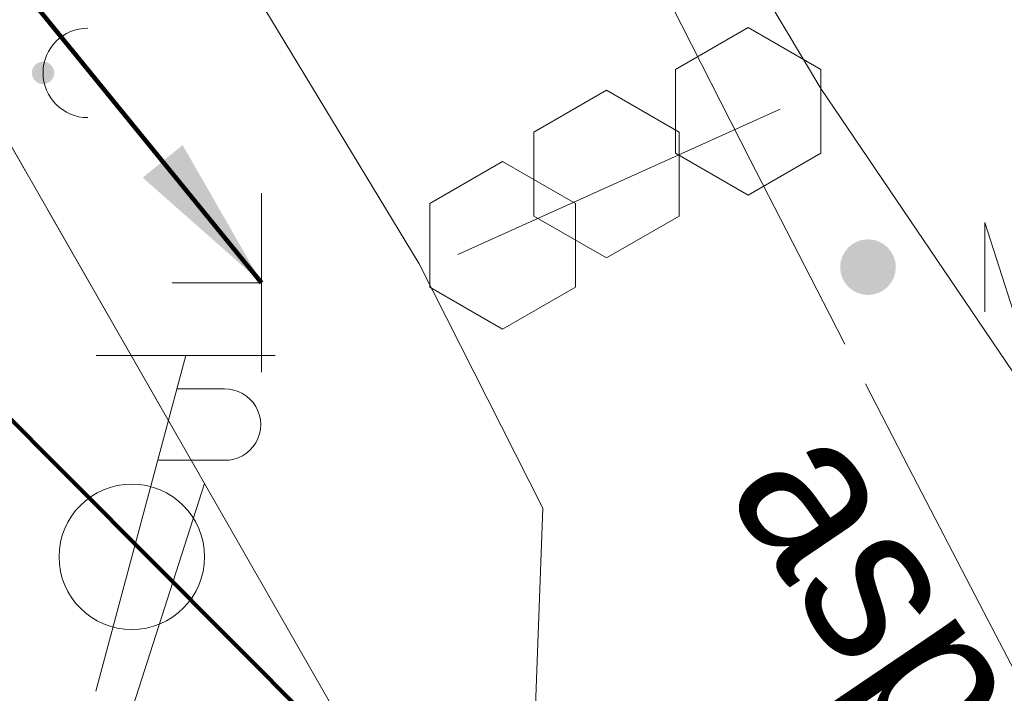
# Model space of a CAD drawing. Header units: feet. Extents: x 2433273 to 2447442, y 555003 to 575201.
# Tile 213 of 226: x 2436235 to 2436279, y 570436 to 570466. Entities that reach past the tile are written whole.
import ezdxf

# ---------------------------------------------------------------- set-up
doc = ezdxf.new("R2010")
doc.units = ezdxf.units.FT
doc.header["$LTSCALE"] = 50
doc.header["$MEASUREMENT"] = 0
for name, pattern in [('corp', [0.4, 0.05, 0.09, 0.08, 0.09, 0.05, -0.04]), ('DGN Style 3', [677.930942, 484.236387, -193.694555]), ('rowex', [4.85, 0.8, -0.375, -0.375, 0.8, -0.3, 0.8, -0.3, 0.8, -0.3])]:
    doc.linetypes.add(name, pattern=pattern)
for name, color, linetype, lineweight in [('DV_X_Corp_Line', 7, 'corp', 0), ('DV_X_Property_Line', 7, 'Continuous', 0), ('PV_X_EOP', 7, 'DGN Style 3', 0), ('RD_X_Cells', 7, 'Continuous', 0), ('RD_X_GR_Lt', 97, 'Continuous', 0), ('RW_X_Fee_RW', 6, 'rowex', 30), ('SN_X_Public', 3, 'Continuous', 0), ('SV_P_Control_Cells_Set', 7, 'Continuous', 0), ('SV_X_Text', 7, 'Continuous', 0), ('TX_X_50', 7, 'Continuous', 0), ('UT_X_Electric_Cells', 1, 'Continuous', 0), ('UT_X_Misc_Cells', 7, 'Continuous', 0)]:
    doc.layers.add(name, color=color, linetype=linetype, lineweight=lineweight)
doc.styles.add('Slanted-Normal LS 0.50', font='font31.shx', dxfattribs={"height": 0.14})
doc.styles.add('Slanted-Normal LS 0.50_0', font='font31.shx')
doc.dimstyles.new('Dec-0  Slanted', dxfattribs={"dimscale": 50, "dimtxt": 0.14, "dimasz": 0.14, "dimexe": 0.07, "dimexo": 0.07, "dimgap": 0.07, "dimtad": 1, "dimdec": 0, "dimzin": 3, "dimdsep": 46, "dimtxsty": 'Slanted-Normal LS 0.50_0', "dimcen": 0.09, "dimclrd": 97, "dimclre": 97, "dimclrt": 7, "dimadec": 0, "dimazin": 3, "dimtfac": 1, "dimtdec": 0, "dimtofl": 0, "dimtmove": 1, "dimatfit": 1, "dimfxl": 1, "dimtzin": 3, "dimlwd": 0, "dimlwe": 0, "dimarcsym": 0})

# ---------------------------------------------------------------- blocks, each defined once
blk = doc.blocks.new('MNAILS_35')
at = {"layer": 'SV_P_Control_Cells_Set', "linetype": 'Continuous', "lineweight": 0}
h = blk.add_hatch(color=7, dxfattribs=at)
edge = h.paths.add_edge_path()
edge.add_arc((0.00003, -0.00003), 0.02487, 0, 360)
at = {"layer": 'SV_P_Control_Cells_Set', "color": 7, "linetype": 'Continuous', "lineweight": 0, "flags": 128}
for points in [[(0.10452, -0.04003), (0.10452, 0.03997), (0.12987, -0.04003), (0.15412, 0.03997), (0.15412, -0.04003)], [(0.22302, -0.04003), (0.22302, 0.03997), (0.26436, -0.04003), (0.26436, 0.03997)], [(0.37183, 0.0343), (0.37073, 0.03556), (0.36907, 0.03682), (0.36411, 0.03871), (0.35805, 0.03997), (0.35364, 0.03997), (0.35199, 0.03997), (0.34482, 0.03808), (0.33876, 0.0343), (0.3349, 0.02926), (0.3338, 0.02422), (0.3338, 0.02044), (0.3349, 0.0154), (0.33931, 0.011), (0.36963, -0.0079), (0.37238, -0.01042), (0.37348, -0.01294), (0.37458, -0.01672), (0.37458, -0.0205), (0.37404, -0.02428), (0.37348, -0.0268), (0.37238, -0.02995), (0.37128, -0.03247), (0.37017, -0.03436), (0.36852, -0.03625), (0.36687, -0.03751), (0.36466, -0.03877), (0.36301, -0.03939), (0.35805, -0.04003), (0.35033, -0.04003), (0.34538, -0.03877), (0.33821, -0.03436), (0.3338, -0.03058)], [(0.19271, -0.02932), (0.19546, -0.02932), (0.19712, -0.03058), (0.19877, -0.0331), (0.19877, -0.03625), (0.19712, -0.03877), (0.19546, -0.04003), (0.19271, -0.04003), (0.19105, -0.03877), (0.18941, -0.03625), (0.18941, -0.0331), (0.19105, -0.03058), (0.19271, -0.02932)], [(0.30349, -0.02932), (0.30624, -0.02932), (0.3079, -0.03058), (0.30955, -0.0331), (0.30955, -0.03625), (0.3079, -0.03877), (0.30624, -0.04003), (0.30349, -0.04003), (0.30183, -0.03877), (0.30018, -0.03625), (0.30018, -0.0331), (0.30183, -0.03058), (0.30349, -0.02932)], [(0.41262, -0.02932), (0.41537, -0.02932), (0.41703, -0.03058), (0.41867, -0.0331), (0.41867, -0.03625), (0.41703, -0.03877), (0.41537, -0.04003), (0.41262, -0.04003), (0.41096, -0.03877), (0.40931, -0.03625), (0.40931, -0.0331), (0.41096, -0.03058), (0.41262, -0.02932)]]:
    blk.add_lwpolyline(points, dxfattribs=at)
blk = doc.blocks.new('POST_61')
at = {"layer": 'RD_X_Cells', "color": 30, "linetype": 'Continuous', "lineweight": 0, "flags": 128}
blk.add_lwpolyline([(-0.06492, -0.0375), (0, -0.075), (0.06492, -0.0375), (0.06492, 0.0375), (0, 0.075), (-0.06492, 0.0375), (-0.06492, -0.0375)], dxfattribs=at)
blk = doc.blocks.new('POST_62')
at = {"layer": 'RD_X_Cells', "color": 30, "linetype": 'Continuous', "lineweight": 0, "flags": 128}
blk.add_lwpolyline([(-0.06492, -0.0375), (0, -0.075), (0.06492, -0.0375), (0.06492, 0.0375), (0, 0.075), (-0.06492, 0.0375), (-0.06492, -0.0375)], dxfattribs=at)
blk = doc.blocks.new('POST_63')
at = {"layer": 'RD_X_Cells', "color": 30, "linetype": 'Continuous', "lineweight": 0, "flags": 128}
blk.add_lwpolyline([(-0.06492, -0.0375), (0, -0.075), (0.06492, -0.0375), (0.06492, 0.0375), (0, 0.075), (-0.06492, 0.0375), (-0.06492, -0.0375)], dxfattribs=at)
blk = doc.blocks.new('TPW_16')
at = {"layer": 'UT_X_Misc_Cells', "color": 30, "linetype": 'Continuous', "lineweight": 0}
for p, q in [((0.04817, 0.18), (-0.03217, -0.12)), ((0.12817, 0.18), (-0.03183, 0.18)), ((0.04017, 0.15), (0.08267, 0.15)), ((0.02308, 0.08625), (0.08267, 0.08625))]:
    blk.add_line(p, q, dxfattribs=at)
blk.add_circle((0, 0), 0.065, dxfattribs=at)
at = {"layer": 'UT_X_Misc_Cells', "color": 30, "linetype": 'Continuous', "lineweight": 0, "extrusion": (0, 0, -1)}
blk.add_arc((-0.08329, 0.11813), 0.03188, 88.8767, 271.1233, dxfattribs=at)
blk = doc.blocks.new('SGN1P_18')
at = {"layer": 'SN_X_Public', "color": 3, "linetype": 'Continuous', "lineweight": 0}
for p, q in [((0, 0.08), (0, -0.08)), ((0, 0), (-0.08, 0))]:
    blk.add_line(p, q, dxfattribs=at)
blk = doc.blocks.new('DM_60')
at = {"layer": 'UT_X_Misc_Cells', "linetype": 'Continuous', "lineweight": 0}
h = blk.add_hatch(color=2, dxfattribs=at)
edge = h.paths.add_edge_path()
edge.add_arc((0, 0), 0.01, 0, 360)
at = {"layer": 'UT_X_Misc_Cells', "color": 2, "linetype": 'Continuous', "lineweight": 0}
blk.add_arc((0.04, 0), 0.04, 90, 270, dxfattribs=at)

msp = doc.modelspace()

# ---------------------------------------------------------------- linework, layer by layer
at = {"layer": 'DV_X_Corp_Line'}
for p, q in [((2435957.976, 570943.25), (2436243.259, 570445.026)), ((2436243.259, 570445.026), (2436168.264, 570211.745))]:
    msp.add_line(p, q, dxfattribs=at)
at = {"layer": 'DV_X_Corp_Line', "flags": 128}
msp.add_lwpolyline([(2438340.894, 568548.624), (2437421.884, 568022.398), (2436416.716, 569777.843), (2436649.529, 569785.819), (2436333.802, 570337.21, -0.04279), (2436125.962, 570785.064)], format="xyb", dxfattribs=at)
at = {"layer": 'DV_X_Property_Line'}
msp.add_line((2439654.686, 564487.246), (2435957.976, 570943.25), dxfattribs=at)
at = {"layer": 'PV_X_EOP', "flags": 128}
for points in [[(2436374.546, 570403.974), (2436353.985, 570404.481), (2436346.771, 570405.076), (2436340.633, 570405.679), (2436330.494, 570406.794), (2436326.015, 570407.438), (2436315.893, 570409.935), (2436301.229, 570419.364), (2436290.912, 570431.737), (2436282.176, 570445.851), (2436270.783, 570462.689), (2436262.095, 570477.212)], [(2436239.914, 570476.218), (2436252.85, 570454.857), (2436258.366, 570443.937), (2436257.787, 570428.403), (2436252.501, 570419.692), (2436250.209, 570418.24), (2436243.784, 570416.31), (2436237.613, 570415.618), (2436203.202, 570418.641), (2436168.857, 570422.05), (2436146.965, 570424.028), (2436144.786, 570423.889), (2436144.433, 570423.064), (2436141.518, 570423.331), (2436141.649, 570425.351), (2436121.351, 570426.227), (2436112.532, 570426.978), (2436109.417, 570430.207), (2436104.624, 570432.623), (2436102.848, 570431.554), (2436098.113, 570429.65), (2436092.839, 570428.879), (2436074.682, 570430.424), (2436064.783, 570430.972), (2436054.925, 570431.516), (2436041.238, 570431.563), (2436024.838, 570431.392), (2435997.305, 570430.129), (2435965.011, 570428.843), (2435933.094, 570427.606), (2435899.191, 570426.291), (2435863.564, 570425.053), (2435847.157, 570424.537), (2435798.776, 570422.841), (2435775.657, 570422.053), (2435762.456, 570421.729), (2435722.134, 570420.231)]]:
    msp.add_lwpolyline(points, dxfattribs=at)
at = {"layer": 'RD_X_GR_Lt', "flags": 128}
msp.add_lwpolyline([(2436254.574, 570455.273), (2436268.963, 570461.757)], dxfattribs=at)
at = {"layer": 'RW_X_Fee_RW', "flags": 128}
msp.add_lwpolyline([(2436110.553, 570994.74, 0.060663), (2436377.192, 570362.056), (2436699.643, 569798.922)], format="xyb", dxfattribs=at)
at = {"layer": 'RW_X_Fee_RW'}
msp.add_arc((2438822.421, 571765.315), 2774.222, 195.861677, 208.830237, dxfattribs=at)
at = {"layer": 'UT_X_Electric_Cells'}
msp.add_circle((2436258.932, 570425.765), 87.787, dxfattribs=at)

# ---------------------------------------------------------------- block references
at = {"layer": 'RD_X_Cells', "color": 30, "linetype": 'Continuous', "lineweight": 0, "xscale": 50, "yscale": 50, "zscale": 50}
for name, p in [('POST_61', (2436267.542, 570461.668)), ('POST_62', (2436261.216, 570458.862)), ('POST_63', (2436256.572, 570455.677))]:
    msp.add_blockref(name, p, dxfattribs=at)
at = {"layer": 'SN_X_Public', "color": 3, "linetype": 'Continuous', "lineweight": 0, "xscale": 50, "yscale": 50, "zscale": 50}
msp.add_blockref('SGN1P_18', (2436245.808, 570454.004), dxfattribs=at)
at = {"layer": 'SV_P_Control_Cells_Set', "color": 7, "linetype": 'Continuous', "lineweight": 0, "xscale": 50, "yscale": 50, "zscale": 50}
msp.add_blockref('MNAILS_35', (2436272.886, 570454.704), dxfattribs=at)
at = {"layer": 'UT_X_Misc_Cells', "color": 2, "linetype": 'Continuous', "lineweight": 0, "xscale": 50, "yscale": 50, "zscale": 50}
msp.add_blockref('DM_60', (2436236.046, 570463.386), dxfattribs=at)
at = {"layer": 'UT_X_Misc_Cells', "color": 30, "linetype": 'Continuous', "lineweight": 0, "xscale": 50, "yscale": 50, "zscale": 50}
msp.add_blockref('TPW_16', (2436240.009, 570441.756), dxfattribs=at)

# ---------------------------------------------------------------- texts
at = {"layer": 'SV_X_Text', "style": 'Slanted-Normal LS 0.50'}
msp.add_text('asphalt', height=7, rotation=304.1209, dxfattribs=at).set_placement((2436266.451, 570444.682))
at = {"layer": 'TX_X_50', "insert": (2436298.181, 570463.054), "char_height": 8.5, "attachment_point": 1, "rotation": 125.8957, "line_spacing_factor": 0.9, "style": 'Slanted-Normal LS 0.50'}
msp.add_mtext('WARREN\\PBIKEWAY', dxfattribs=at)

# ---------------------------------------------------------------- leaders
at = {"layer": 'SV_X_Text', "color": 97, "linetype": 'Continuous', "lineweight": 0, "annotation_type": 0, "has_hookline": 1}
for points, hookline_direction, text_width in [([(2436311.506, 570436.884), (2436263.836, 570491.326), (2436256.836, 570491.326)], 1, 151.889), ([(2436245.808, 570454.004), (2436226.581, 570477.608), (2436219.581, 570477.608)], 1, 33.833), ([(2436254.859, 570427.56), (2436226.413, 570456.126), (2436219.413, 570456.126)], 1, 120.056), ([(2436101.369, 570434.381), (2436117.501, 570443.6), (2436124.501, 570443.6)], 0, 107.778)]:
    msp.add_leader(points, dimstyle='Dec-0  Slanted', override={"dimtad": 0, "dimclrd": 0, "dimlwd": 65534}, dxfattribs=dict(at, hookline_direction=hookline_direction, text_width=text_width))

doc.saveas('drawing.dxf')
